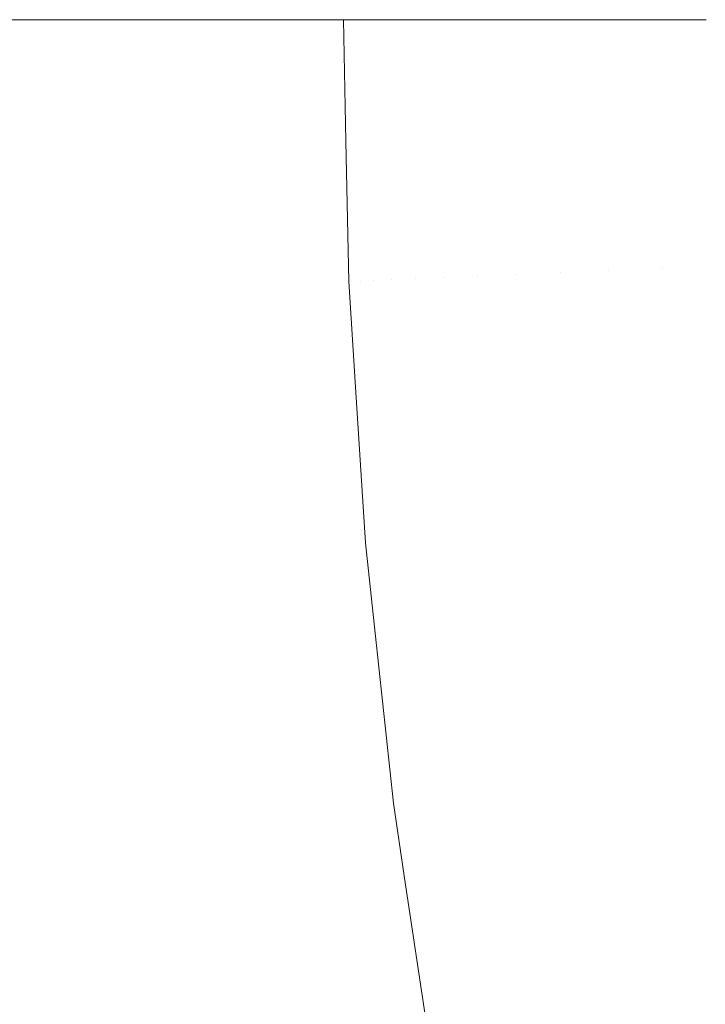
# Model space of a CAD drawing. Header units: centimetres. Extents: x -26.3 to 27.5, y 4.2 to 67.9.
# Tile 125 of 256: x -8.197 to -8.1748, y 4.6683 to 4.7002. Entities that reach past the tile are written whole.
import ezdxf

# ---------------------------------------------------------------- set-up
doc = ezdxf.new("R2010")
doc.units = ezdxf.units.CM
doc.header["$LTSCALE"] = 2.54
doc.layers.add('Lucido design-1', color=7, linetype='Continuous')

# ---------------------------------------------------------------- blocks, each defined once
blk = doc.blocks.new('Gruppo-2-1')
at = {"color": 7, "linetype": 'Continuous', "lineweight": 9}
for points in [[(-25.986537, 5.900212, -1111.014164), (-25.986537, 4.300212, -1111.014164), (27.113463, 4.300212, -1111.014164), (27.113463, 5.900212, -1111.014164)], [(-25.986537, 5.900212, -1147.114164), (-25.986537, 4.300212, -1147.114164), (27.113463, 4.300212, -1147.114164), (27.113463, 5.900212, -1147.114164)]]:
    blk.add_3dface(points, dxfattribs=at)
for points, invisible_edges in [([(-8.198653, 4.700212, -1111.761857), (-8.197008, 4.700212, -1111.758712), (-8.196819, 4.691279, -1111.758712), (-8.198693, 4.6912, -1111.762298)], 14), ([(-8.198653, 4.700212, -1147.861857), (-8.197008, 4.700212, -1147.858712), (-8.196819, 4.691279, -1147.858712), (-8.198693, 4.6912, -1147.862298)], 14), ([(-8.196819, 4.691279, -1111.758712), (-8.197008, 4.700212, -1111.758712), (-8.19677, 4.700212, -1111.758209)], 9), ([(-8.196819, 4.691279, -1147.858712), (-8.197008, 4.700212, -1147.858712), (-8.19677, 4.700212, -1147.858209)], 9), ([(-8.19677, 4.700212, -1111.758209), (-8.195281, 4.700212, -1111.755058), (-8.195093, 4.691353, -1111.755058), (-8.196819, 4.691279, -1111.758712)], 14), ([(-8.19677, 4.700212, -1147.858209), (-8.195281, 4.700212, -1147.855058), (-8.195093, 4.691353, -1147.855058), (-8.196819, 4.691279, -1147.858712)], 14), ([(-8.195093, 4.691353, -1111.755058), (-8.195281, 4.700212, -1111.755058), (-8.195038, 4.700212, -1111.754484)], 9), ([(-8.195093, 4.691353, -1147.855058), (-8.195281, 4.700212, -1147.855058), (-8.195038, 4.700212, -1147.854484)], 9), ([(-8.195038, 4.700212, -1111.754484), (-8.193705, 4.700212, -1111.751341), (-8.193518, 4.69142, -1111.751341), (-8.195093, 4.691353, -1111.755058)], 14), ([(-8.195038, 4.700212, -1147.854484), (-8.193705, 4.700212, -1147.851341), (-8.193518, 4.69142, -1147.851341), (-8.195093, 4.691353, -1147.855058)], 14), ([(-8.193518, 4.69142, -1111.751341), (-8.193705, 4.700212, -1111.751341), (-8.193458, 4.700212, -1111.750687)], 9), ([(-8.193518, 4.69142, -1147.851341), (-8.193705, 4.700212, -1147.851341), (-8.193458, 4.700212, -1147.850687)], 9), ([(-8.193458, 4.700212, -1111.750687), (-8.192281, 4.700212, -1111.747567), (-8.192096, 4.69148, -1111.747567), (-8.193518, 4.69142, -1111.751341)], 14), ([(-8.193458, 4.700212, -1147.850687), (-8.192281, 4.700212, -1147.847567), (-8.192096, 4.69148, -1147.847567), (-8.193518, 4.69142, -1147.851341)], 14), ([(-8.192096, 4.69148, -1111.747567), (-8.192281, 4.700212, -1111.747567), (-8.192035, 4.700212, -1111.746825)], 9), ([(-8.192096, 4.69148, -1147.847567), (-8.192281, 4.700212, -1147.847567), (-8.192035, 4.700212, -1147.846825)], 9), ([(-8.192035, 4.700212, -1111.746825), (-8.191012, 4.700212, -1111.743744), (-8.190828, 4.691534, -1111.743744), (-8.192096, 4.69148, -1111.747567)], 14), ([(-8.192035, 4.700212, -1147.846825), (-8.191012, 4.700212, -1147.843744), (-8.190828, 4.691534, -1147.843744), (-8.192096, 4.69148, -1147.847567)], 14), ([(-8.190828, 4.691534, -1111.743744), (-8.191012, 4.700212, -1111.743744), (-8.190771, 4.700212, -1111.742905)], 9), ([(-8.190828, 4.691534, -1147.843744), (-8.191012, 4.700212, -1147.843744), (-8.190771, 4.700212, -1147.842905)], 9), ([(-8.190771, 4.700212, -1111.742905), (-8.1899, 4.700212, -1111.739877), (-8.189717, 4.691581, -1111.739877), (-8.190828, 4.691534, -1111.743744)], 14), ([(-8.190771, 4.700212, -1147.842905), (-8.1899, 4.700212, -1147.839877), (-8.189717, 4.691581, -1147.839877), (-8.190828, 4.691534, -1147.843744)], 14), ([(-8.189717, 4.691581, -1111.739877), (-8.1899, 4.700212, -1111.739877), (-8.189669, 4.700212, -1111.738932)], 9), ([(-8.189717, 4.691581, -1147.839877), (-8.1899, 4.700212, -1147.839877), (-8.189669, 4.700212, -1147.838932)], 9), ([(-8.189669, 4.700212, -1111.738932), (-8.188945, 4.700212, -1111.735974), (-8.188762, 4.691622, -1111.735974), (-8.189717, 4.691581, -1111.739877)], 14), ([(-8.189669, 4.700212, -1147.838932), (-8.188945, 4.700212, -1147.835974), (-8.188762, 4.691622, -1147.835974), (-8.189717, 4.691581, -1147.839877)], 14), ([(-8.188762, 4.691622, -1111.735974), (-8.188945, 4.700212, -1111.735974), (-8.18873, 4.700212, -1111.734914)], 9), ([(-8.188762, 4.691622, -1147.835974), (-8.188945, 4.700212, -1147.835974), (-8.18873, 4.700212, -1147.834914)], 9), ([(-8.18873, 4.700212, -1111.734914), (-8.188148, 4.700212, -1111.73204), (-8.187967, 4.691655, -1111.73204), (-8.188762, 4.691622, -1111.735974)], 14), ([(-8.18873, 4.700212, -1147.834914), (-8.188148, 4.700212, -1147.83204), (-8.187967, 4.691655, -1147.83204), (-8.188762, 4.691622, -1147.835974)], 14), ([(-8.187967, 4.691655, -1111.73204), (-8.188148, 4.700212, -1111.73204), (-8.187958, 4.700212, -1111.730857)], 9), ([(-8.187967, 4.691655, -1147.83204), (-8.188148, 4.700212, -1147.83204), (-8.187958, 4.700212, -1147.830857)], 9), ([(-8.187958, 4.700212, -1111.730857), (-8.187511, 4.700212, -1111.728083), (-8.18733, 4.691682, -1111.728083), (-8.187967, 4.691655, -1111.73204)], 14), ([(-8.187958, 4.700212, -1147.830857), (-8.187511, 4.700212, -1147.828083), (-8.18733, 4.691682, -1147.828083), (-8.187967, 4.691655, -1147.83204)], 14), ([(-8.18733, 4.691682, -1111.728083), (-8.187511, 4.700212, -1111.728083), (-8.187353, 4.700212, -1111.726769)], 9), ([(-8.18733, 4.691682, -1147.828083), (-8.187511, 4.700212, -1147.828083), (-8.187353, 4.700212, -1147.826769)], 9), ([(-8.187353, 4.700212, -1111.726769), (-8.187033, 4.700212, -1111.724109), (-8.186852, 4.691703, -1111.724109), (-8.18733, 4.691682, -1111.728083)], 14), ([(-8.187353, 4.700212, -1147.826769), (-8.187033, 4.700212, -1147.824109), (-8.186852, 4.691703, -1147.824109), (-8.18733, 4.691682, -1147.828083)], 14), ([(-8.186852, 4.691703, -1111.724109), (-8.187033, 4.700212, -1111.724109), (-8.186917, 4.700212, -1111.722655)], 9), ([(-8.186852, 4.691703, -1147.824109), (-8.187033, 4.700212, -1147.824109), (-8.186917, 4.700212, -1147.822655)], 9), ([(-8.186917, 4.700212, -1111.722655), (-8.186715, 4.700212, -1111.720125), (-8.186535, 4.691716, -1111.720125), (-8.186852, 4.691703, -1111.724109)], 14), ([(-8.186917, 4.700212, -1147.822655), (-8.186715, 4.700212, -1147.820125), (-8.186535, 4.691716, -1147.820125), (-8.186852, 4.691703, -1147.824109)], 14), ([(-8.186535, 4.691716, -1111.720125), (-8.186715, 4.700212, -1111.720125), (-8.186652, 4.700212, -1111.718523)], 9), ([(-8.186535, 4.691716, -1147.820125), (-8.186715, 4.700212, -1147.820125), (-8.186652, 4.700212, -1147.818523)], 9), ([(-8.186652, 4.700212, -1111.718523), (-8.186557, 4.700212, -1111.716136), (-8.186377, 4.691723, -1111.716136), (-8.186535, 4.691716, -1111.720125)], 14), ([(-8.186652, 4.700212, -1147.818523), (-8.186557, 4.700212, -1147.816136), (-8.186377, 4.691723, -1147.816136), (-8.186535, 4.691716, -1147.820125)], 14), ([(-8.186557, 4.700212, -1111.716136), (-8.186537, 4.700212, -1111.714164), (-8.186454, 4.696269, -1111.714164)], 8), ([(-8.186454, 4.696269, -1111.714164), (-8.186357, 4.691724, -1111.714164), (-8.186377, 4.691723, -1111.716136), (-8.186557, 4.700212, -1111.716136)], 14), ([(-8.186557, 4.700212, -1147.816136), (-8.186537, 4.700212, -1147.814164), (-8.186454, 4.696269, -1147.814164)], 8), ([(-8.186454, 4.696269, -1147.814164), (-8.186357, 4.691724, -1147.814164), (-8.186377, 4.691723, -1147.816136), (-8.186557, 4.700212, -1147.816136)], 14), ([(-8.186537, 4.700212, -1111.714164), (-8.186537, 4.700212, -1111.514164), (-8.186454, 4.696269, -1111.514164), (-8.186454, 4.696269, -1111.714164)], 4), ([(-8.186454, 4.696269, -1111.514164), (-8.186537, 4.700212, -1111.514164), (-8.186536, 4.700212, -1111.513619)], 8), ([(-8.186537, 4.700212, -1147.814164), (-8.186537, 4.700212, -1147.614164), (-8.186454, 4.696269, -1147.614164), (-8.186454, 4.696269, -1147.814164)], 4), ([(-8.186454, 4.696269, -1147.614164), (-8.186537, 4.700212, -1147.614164), (-8.186536, 4.700212, -1147.613619)], 8), ([(-8.186536, 4.700212, -1111.513619), (-8.186356, 4.691724, -1111.513619), (-8.186357, 4.691724, -1111.514164), (-8.186454, 4.696269, -1111.514164)], 11), ([(-8.186257, 4.691728, -1111.509689), (-8.186356, 4.691724, -1111.513619), (-8.186536, 4.700212, -1111.513619), (-8.186472, 4.700212, -1111.511089)], 11), ([(-8.186536, 4.700212, -1147.613619), (-8.186356, 4.691724, -1147.613619), (-8.186357, 4.691724, -1147.614164), (-8.186454, 4.696269, -1147.614164)], 11), ([(-8.186257, 4.691728, -1147.609689), (-8.186356, 4.691724, -1147.613619), (-8.186536, 4.700212, -1147.613619), (-8.186472, 4.700212, -1147.611089)], 11), ([(-8.186472, 4.700212, -1111.511089), (-8.186437, 4.700212, -1111.509689), (-8.186257, 4.691728, -1111.509689)], 10), ([(-8.186472, 4.700212, -1147.611089), (-8.186437, 4.700212, -1147.609689), (-8.186257, 4.691728, -1147.609689)], 10), ([(-8.185991, 4.691739, -1111.505614), (-8.186257, 4.691728, -1111.509689), (-8.186437, 4.700212, -1111.509689), (-8.186258, 4.700212, -1111.506945)], 11), ([(-8.185991, 4.691739, -1147.605614), (-8.186257, 4.691728, -1147.609689), (-8.186437, 4.700212, -1147.609689), (-8.186258, 4.700212, -1147.606945)], 11), ([(-8.186258, 4.700212, -1111.506945), (-8.186171, 4.700212, -1111.505614), (-8.185991, 4.691739, -1111.505614)], 10), ([(-8.186258, 4.700212, -1147.606945), (-8.186171, 4.700212, -1147.605614), (-8.185991, 4.691739, -1147.605614)], 10), ([(-8.185559, 4.691758, -1111.50155), (-8.185991, 4.691739, -1111.505614), (-8.186171, 4.700212, -1111.505614), (-8.185873, 4.700212, -1111.502809)], 11), ([(-8.185559, 4.691758, -1147.60155), (-8.185991, 4.691739, -1147.605614), (-8.186171, 4.700212, -1147.605614), (-8.185873, 4.700212, -1147.602809)], 11), ([(-8.185873, 4.700212, -1111.502809), (-8.185739, 4.700212, -1111.50155), (-8.185559, 4.691758, -1111.50155)], 10), ([(-8.185873, 4.700212, -1147.602809), (-8.185739, 4.700212, -1147.60155), (-8.185559, 4.691758, -1147.60155)], 10), ([(-8.184961, 4.691783, -1111.497503), (-8.185559, 4.691758, -1111.50155), (-8.185739, 4.700212, -1111.50155), (-8.185315, 4.700212, -1111.498689)], 11), ([(-8.184961, 4.691783, -1147.597503), (-8.185559, 4.691758, -1147.60155), (-8.185739, 4.700212, -1147.60155), (-8.185315, 4.700212, -1147.598689)], 11), ([(-8.185315, 4.700212, -1111.498689), (-8.18514, 4.700212, -1111.497503), (-8.184961, 4.691783, -1111.497503)], 10), ([(-8.185315, 4.700212, -1147.598689), (-8.18514, 4.700212, -1147.597503), (-8.184961, 4.691783, -1147.597503)], 10), ([(-8.184197, 4.691816, -1111.493481), (-8.184961, 4.691783, -1111.497503), (-8.18514, 4.700212, -1111.497503), (-8.184586, 4.700212, -1111.494592)], 11), ([(-8.184197, 4.691816, -1147.593481), (-8.184961, 4.691783, -1147.597503), (-8.18514, 4.700212, -1147.597503), (-8.184586, 4.700212, -1147.594592)], 11), ([(-8.184586, 4.700212, -1111.494592), (-8.184375, 4.700212, -1111.493481), (-8.184197, 4.691816, -1111.493481)], 10), ([(-8.184586, 4.700212, -1147.594592), (-8.184375, 4.700212, -1147.593481), (-8.184197, 4.691816, -1147.593481)], 10), ([(-8.183268, 4.691855, -1111.489489), (-8.184197, 4.691816, -1111.493481), (-8.184375, 4.700212, -1111.493481), (-8.183687, 4.700212, -1111.490526)], 11), ([(-8.183268, 4.691855, -1147.589489), (-8.184197, 4.691816, -1147.593481), (-8.184375, 4.700212, -1147.593481), (-8.183687, 4.700212, -1147.590526)], 11), ([(-8.183687, 4.700212, -1111.490526), (-8.183445, 4.700212, -1111.489489), (-8.183268, 4.691855, -1111.489489)], 10), ([(-8.183687, 4.700212, -1147.590526), (-8.183445, 4.700212, -1147.589489), (-8.183268, 4.691855, -1147.589489)], 10), ([(-8.182175, 4.691901, -1111.485536), (-8.183268, 4.691855, -1111.489489), (-8.183445, 4.700212, -1111.489489), (-8.182618, 4.700212, -1111.486496)], 11), ([(-8.182175, 4.691901, -1147.585536), (-8.183268, 4.691855, -1147.589489), (-8.183445, 4.700212, -1147.589489), (-8.182618, 4.700212, -1147.586496)], 11), ([(-8.182618, 4.700212, -1111.486496), (-8.182352, 4.700212, -1111.485536), (-8.182175, 4.691901, -1111.485536)], 10), ([(-8.182618, 4.700212, -1147.586496), (-8.182352, 4.700212, -1147.585536), (-8.182175, 4.691901, -1147.585536)], 10), ([(-8.180921, 4.691955, -1111.481627), (-8.182175, 4.691901, -1111.485536), (-8.182352, 4.700212, -1111.485536), (-8.18138, 4.700212, -1111.482512)], 11), ([(-8.180921, 4.691955, -1147.581627), (-8.182175, 4.691901, -1147.585536), (-8.182352, 4.700212, -1147.585536), (-8.18138, 4.700212, -1147.582512)], 11), ([(-8.18138, 4.700212, -1111.482512), (-8.181096, 4.700212, -1111.481627), (-8.180921, 4.691955, -1111.481627)], 10), ([(-8.18138, 4.700212, -1147.582512), (-8.181096, 4.700212, -1147.581627), (-8.180921, 4.691955, -1147.581627)], 10), ([(-8.179505, 4.692015, -1111.47777), (-8.180921, 4.691955, -1111.481627), (-8.181096, 4.700212, -1111.481627), (-8.179977, 4.700212, -1111.478579)], 11), ([(-8.179505, 4.692015, -1147.57777), (-8.180921, 4.691955, -1147.581627), (-8.181096, 4.700212, -1147.581627), (-8.179977, 4.700212, -1147.578579)], 11), ([(-8.179977, 4.700212, -1111.478579), (-8.17968, 4.700212, -1111.47777), (-8.179505, 4.692015, -1111.47777)], 10), ([(-8.179977, 4.700212, -1147.578579), (-8.17968, 4.700212, -1147.57777), (-8.179505, 4.692015, -1147.57777)], 10), ([(-8.177932, 4.692082, -1111.473971), (-8.179505, 4.692015, -1111.47777), (-8.17968, 4.700212, -1111.47777), (-8.178408, 4.700212, -1111.474704)], 11), ([(-8.177932, 4.692082, -1147.573971), (-8.179505, 4.692015, -1147.57777), (-8.17968, 4.700212, -1147.57777), (-8.178408, 4.700212, -1147.574704)], 11), ([(-8.178408, 4.700212, -1111.474704), (-8.178104, 4.700212, -1111.473971), (-8.177932, 4.692082, -1111.473971)], 10), ([(-8.178408, 4.700212, -1147.574704), (-8.178104, 4.700212, -1147.573971), (-8.177932, 4.692082, -1147.573971)], 10), ([(-8.176201, 4.692155, -1111.470236), (-8.177932, 4.692082, -1111.473971), (-8.178104, 4.700212, -1111.473971), (-8.176678, 4.700212, -1111.470895)], 11), ([(-8.176201, 4.692155, -1147.570236), (-8.177932, 4.692082, -1147.573971), (-8.178104, 4.700212, -1147.573971), (-8.176678, 4.700212, -1147.570895)], 11), ([(-8.176678, 4.700212, -1111.470895), (-8.176373, 4.700212, -1111.470236), (-8.176201, 4.692155, -1111.470236)], 10), ([(-8.176678, 4.700212, -1147.570895), (-8.176373, 4.700212, -1147.570236), (-8.176201, 4.692155, -1147.570236)], 10), ([(-8.174318, 4.692235, -1111.466573), (-8.176201, 4.692155, -1111.470236), (-8.176373, 4.700212, -1111.470236), (-8.174788, 4.700212, -1111.467158)], 11), ([(-8.174318, 4.692235, -1147.566573), (-8.176201, 4.692155, -1147.570236), (-8.176373, 4.700212, -1147.570236), (-8.174788, 4.700212, -1147.567158)], 11), ([(-8.186357, 4.691724, -1111.714164), (-8.186454, 4.696269, -1111.714164), (-8.186454, 4.696269, -1111.514164), (-8.186357, 4.691724, -1111.514164)], 10), ([(-8.186357, 4.691724, -1147.814164), (-8.186454, 4.696269, -1147.814164), (-8.186454, 4.696269, -1147.614164), (-8.186357, 4.691724, -1147.614164)], 10), ([(-8.178984, 4.683832, -1111.47777), (-8.179505, 4.692015, -1111.47777), (-8.177932, 4.692082, -1111.473971), (-8.177414, 4.683966, -1111.473971)], 15), ([(-8.178984, 4.683832, -1147.57777), (-8.179505, 4.692015, -1147.57777), (-8.177932, 4.692082, -1147.573971), (-8.177414, 4.683966, -1147.573971)], 15), ([(-8.177414, 4.683966, -1111.473971), (-8.177932, 4.692082, -1111.473971), (-8.176201, 4.692155, -1111.470236), (-8.175689, 4.684113, -1111.470236)], 15), ([(-8.177414, 4.683966, -1147.573971), (-8.177932, 4.692082, -1147.573971), (-8.176201, 4.692155, -1147.570236), (-8.175689, 4.684113, -1147.570236)], 15), ([(-8.175689, 4.684113, -1111.470236), (-8.176201, 4.692155, -1111.470236), (-8.174318, 4.692235, -1111.466573), (-8.17381, 4.684273, -1111.466573)], 15), ([(-8.175689, 4.684113, -1147.570236), (-8.176201, 4.692155, -1147.570236), (-8.174318, 4.692235, -1147.566573), (-8.17381, 4.684273, -1147.566573)], 15), ([(-8.185994, 4.683236, -1111.720125), (-8.186535, 4.691716, -1111.720125), (-8.186377, 4.691723, -1111.716136), (-8.185836, 4.683249, -1111.716136)], 15), ([(-8.185994, 4.683236, -1147.820125), (-8.186535, 4.691716, -1147.820125), (-8.186377, 4.691723, -1147.816136), (-8.185836, 4.683249, -1147.816136)], 15), ([(-8.186377, 4.691723, -1111.716136), (-8.186357, 4.691724, -1111.714164), (-8.186138, 4.688294, -1111.714164)], 9), ([(-8.186377, 4.691723, -1147.816136), (-8.186357, 4.691724, -1147.814164), (-8.186138, 4.688294, -1147.814164)], 9), ([(-8.186138, 4.688294, -1111.714164), (-8.185817, 4.683251, -1111.714164), (-8.185836, 4.683249, -1111.716136), (-8.186377, 4.691723, -1111.716136)], 14), ([(-8.186138, 4.688294, -1147.814164), (-8.185817, 4.683251, -1147.814164), (-8.185836, 4.683249, -1147.816136), (-8.186377, 4.691723, -1147.816136)], 14), ([(-8.186357, 4.691724, -1111.514164), (-8.186138, 4.688294, -1111.514164), (-8.186138, 4.688294, -1111.714164), (-8.186357, 4.691724, -1111.714164)], 10), ([(-8.186138, 4.688294, -1111.514164), (-8.186357, 4.691724, -1111.514164), (-8.186356, 4.691724, -1111.513619)], 10), ([(-8.186357, 4.691724, -1147.614164), (-8.186138, 4.688294, -1147.614164), (-8.186138, 4.688294, -1147.814164), (-8.186357, 4.691724, -1147.814164)], 10), ([(-8.186138, 4.688294, -1147.614164), (-8.186357, 4.691724, -1147.614164), (-8.186356, 4.691724, -1147.613619)], 10), ([(-8.185815, 4.683251, -1111.513619), (-8.186356, 4.691724, -1111.513619), (-8.186257, 4.691728, -1111.509689), (-8.185717, 4.683259, -1111.509689)], 15), ([(-8.185815, 4.683251, -1147.613619), (-8.186356, 4.691724, -1147.613619), (-8.186257, 4.691728, -1147.609689), (-8.185717, 4.683259, -1147.609689)], 15), ([(-8.186356, 4.691724, -1111.513619), (-8.185815, 4.683251, -1111.513619), (-8.185817, 4.683251, -1111.514164), (-8.186138, 4.688294, -1111.514164)], 11), ([(-8.186356, 4.691724, -1147.613619), (-8.185815, 4.683251, -1147.613619), (-8.185817, 4.683251, -1147.614164), (-8.186138, 4.688294, -1147.614164)], 11), ([(-8.185717, 4.683259, -1111.509689), (-8.186257, 4.691728, -1111.509689), (-8.185991, 4.691739, -1111.505614), (-8.185452, 4.683282, -1111.505614)], 15), ([(-8.185717, 4.683259, -1147.609689), (-8.186257, 4.691728, -1147.609689), (-8.185991, 4.691739, -1147.605614), (-8.185452, 4.683282, -1147.605614)], 15), ([(-8.185452, 4.683282, -1111.505614), (-8.185991, 4.691739, -1111.505614), (-8.185559, 4.691758, -1111.50155), (-8.185021, 4.683319, -1111.50155)], 15), ([(-8.185452, 4.683282, -1147.605614), (-8.185991, 4.691739, -1147.605614), (-8.185559, 4.691758, -1147.60155), (-8.185021, 4.683319, -1147.60155)], 15), ([(-8.185021, 4.683319, -1111.50155), (-8.185559, 4.691758, -1111.50155), (-8.184961, 4.691783, -1111.497503), (-8.184424, 4.683369, -1111.497503)], 15), ([(-8.185021, 4.683319, -1147.60155), (-8.185559, 4.691758, -1147.60155), (-8.184961, 4.691783, -1147.597503), (-8.184424, 4.683369, -1147.597503)], 15), ([(-8.184424, 4.683369, -1111.497503), (-8.184961, 4.691783, -1111.497503), (-8.184197, 4.691816, -1111.493481), (-8.183662, 4.683434, -1111.493481)], 15), ([(-8.184424, 4.683369, -1147.597503), (-8.184961, 4.691783, -1147.597503), (-8.184197, 4.691816, -1147.593481), (-8.183662, 4.683434, -1147.593481)], 15), ([(-8.183662, 4.683434, -1111.493481), (-8.184197, 4.691816, -1111.493481), (-8.183268, 4.691855, -1111.489489), (-8.182736, 4.683513, -1111.489489)], 15), ([(-8.183662, 4.683434, -1147.593481), (-8.184197, 4.691816, -1147.593481), (-8.183268, 4.691855, -1147.589489), (-8.182736, 4.683513, -1147.589489)], 15), ([(-8.182736, 4.683513, -1111.489489), (-8.183268, 4.691855, -1111.489489), (-8.182175, 4.691901, -1111.485536), (-8.181646, 4.683606, -1111.485536)], 15), ([(-8.182736, 4.683513, -1147.589489), (-8.183268, 4.691855, -1147.589489), (-8.182175, 4.691901, -1147.585536), (-8.181646, 4.683606, -1147.585536)], 15), ([(-8.181646, 4.683606, -1111.485536), (-8.182175, 4.691901, -1111.485536), (-8.180921, 4.691955, -1111.481627), (-8.180395, 4.683712, -1111.481627)], 15), ([(-8.181646, 4.683606, -1147.585536), (-8.182175, 4.691901, -1147.585536), (-8.180921, 4.691955, -1147.581627), (-8.180395, 4.683712, -1147.581627)], 15), ([(-8.180395, 4.683712, -1111.481627), (-8.180921, 4.691955, -1111.481627), (-8.179505, 4.692015, -1111.47777), (-8.178984, 4.683832, -1111.47777)], 15), ([(-8.180395, 4.683712, -1147.581627), (-8.180921, 4.691955, -1147.581627), (-8.179505, 4.692015, -1147.57777), (-8.178984, 4.683832, -1147.57777)], 15), ([(-8.194529, 4.682509, -1111.755058), (-8.195093, 4.691353, -1111.755058), (-8.193518, 4.69142, -1111.751341), (-8.192958, 4.682643, -1111.751341)], 15), ([(-8.194529, 4.682509, -1147.855058), (-8.195093, 4.691353, -1147.855058), (-8.193518, 4.69142, -1147.851341), (-8.192958, 4.682643, -1147.851341)], 15), ([(-8.192958, 4.682643, -1111.751341), (-8.193518, 4.69142, -1111.751341), (-8.192096, 4.69148, -1111.747567), (-8.19154, 4.682764, -1111.747567)], 15), ([(-8.192958, 4.682643, -1147.851341), (-8.193518, 4.69142, -1147.851341), (-8.192096, 4.69148, -1147.847567), (-8.19154, 4.682764, -1147.847567)], 15), ([(-8.19154, 4.682764, -1111.747567), (-8.192096, 4.69148, -1111.747567), (-8.190828, 4.691534, -1111.743744), (-8.190276, 4.682871, -1111.743744)], 15), ([(-8.19154, 4.682764, -1147.847567), (-8.192096, 4.69148, -1147.847567), (-8.190828, 4.691534, -1147.843744), (-8.190276, 4.682871, -1147.843744)], 15), ([(-8.190276, 4.682871, -1111.743744), (-8.190828, 4.691534, -1111.743744), (-8.189717, 4.691581, -1111.739877), (-8.189167, 4.682966, -1111.739877)], 15), ([(-8.190276, 4.682871, -1147.843744), (-8.190828, 4.691534, -1147.843744), (-8.189717, 4.691581, -1147.839877), (-8.189167, 4.682966, -1147.839877)], 15), ([(-8.189167, 4.682966, -1111.739877), (-8.189717, 4.691581, -1111.739877), (-8.188762, 4.691622, -1111.735974), (-8.188216, 4.683047, -1111.735974)], 15), ([(-8.189167, 4.682966, -1147.839877), (-8.189717, 4.691581, -1147.839877), (-8.188762, 4.691622, -1147.835974), (-8.188216, 4.683047, -1147.835974)], 15), ([(-8.188216, 4.683047, -1111.735974), (-8.188762, 4.691622, -1111.735974), (-8.187967, 4.691655, -1111.73204), (-8.187422, 4.683114, -1111.73204)], 15), ([(-8.188216, 4.683047, -1147.835974), (-8.188762, 4.691622, -1147.835974), (-8.187967, 4.691655, -1147.83204), (-8.187422, 4.683114, -1147.83204)], 15), ([(-8.187422, 4.683114, -1111.73204), (-8.187967, 4.691655, -1111.73204), (-8.18733, 4.691682, -1111.728083), (-8.186787, 4.683168, -1111.728083)], 15), ([(-8.187422, 4.683114, -1147.83204), (-8.187967, 4.691655, -1147.83204), (-8.18733, 4.691682, -1147.828083), (-8.186787, 4.683168, -1147.828083)], 15), ([(-8.186787, 4.683168, -1111.728083), (-8.18733, 4.691682, -1111.728083), (-8.186852, 4.691703, -1111.724109), (-8.186311, 4.683209, -1111.724109)], 15), ([(-8.186787, 4.683168, -1147.828083), (-8.18733, 4.691682, -1147.828083), (-8.186852, 4.691703, -1147.824109), (-8.186311, 4.683209, -1147.824109)], 15), ([(-8.186311, 4.683209, -1111.724109), (-8.186852, 4.691703, -1111.724109), (-8.186535, 4.691716, -1111.720125), (-8.185994, 4.683236, -1111.720125)], 15), ([(-8.186311, 4.683209, -1147.824109), (-8.186852, 4.691703, -1147.824109), (-8.186535, 4.691716, -1147.820125), (-8.185994, 4.683236, -1147.820125)], 15), ([(-8.198119, 4.682204, -1111.762298), (-8.198693, 4.6912, -1111.762298), (-8.196819, 4.691279, -1111.758712), (-8.19625, 4.682363, -1111.758712)], 15), ([(-8.198119, 4.682204, -1147.862298), (-8.198693, 4.6912, -1147.862298), (-8.196819, 4.691279, -1147.858712), (-8.19625, 4.682363, -1147.858712)], 15), ([(-8.19625, 4.682363, -1111.758712), (-8.196819, 4.691279, -1111.758712), (-8.195093, 4.691353, -1111.755058), (-8.194529, 4.682509, -1111.755058)], 15), ([(-8.19625, 4.682363, -1147.858712), (-8.196819, 4.691279, -1147.858712), (-8.195093, 4.691353, -1147.855058), (-8.194529, 4.682509, -1147.855058)], 15), ([(-8.185817, 4.683251, -1111.714164), (-8.186138, 4.688294, -1111.714164), (-8.186138, 4.688294, -1111.514164), (-8.185817, 4.683251, -1111.514164)], 10), ([(-8.185817, 4.683251, -1147.814164), (-8.186138, 4.688294, -1147.814164), (-8.186138, 4.688294, -1147.614164), (-8.185817, 4.683251, -1147.614164)], 10), ([(-8.176553, 4.67588, -1111.473971), (-8.177414, 4.683966, -1111.473971), (-8.175689, 4.684113, -1111.470236), (-8.174835, 4.6761, -1111.470236)], 15), ([(-8.176553, 4.67588, -1147.573971), (-8.177414, 4.683966, -1147.573971), (-8.175689, 4.684113, -1147.570236), (-8.174835, 4.6761, -1147.570236)], 15), ([(-8.174835, 4.6761, -1111.470236), (-8.175689, 4.684113, -1111.470236), (-8.17381, 4.684273, -1111.466573), (-8.172965, 4.676339, -1111.466573)], 15), ([(-8.174835, 4.6761, -1147.570236), (-8.175689, 4.684113, -1147.570236), (-8.17381, 4.684273, -1147.566573), (-8.172965, 4.676339, -1147.566573)], 15), ([(-8.17952, 4.6755, -1111.481627), (-8.180395, 4.683712, -1111.481627), (-8.178984, 4.683832, -1111.47777), (-8.178115, 4.67568, -1111.47777)], 15), ([(-8.17952, 4.6755, -1147.581627), (-8.180395, 4.683712, -1147.581627), (-8.178984, 4.683832, -1147.57777), (-8.178115, 4.67568, -1147.57777)], 15), ([(-8.178115, 4.67568, -1111.47777), (-8.178984, 4.683832, -1111.47777), (-8.177414, 4.683966, -1111.473971), (-8.176553, 4.67588, -1111.473971)], 15), ([(-8.178115, 4.67568, -1147.57777), (-8.178984, 4.683832, -1147.57777), (-8.177414, 4.683966, -1147.573971), (-8.176553, 4.67588, -1147.573971)], 15), ([(-8.183531, 4.674986, -1111.497503), (-8.184424, 4.683369, -1111.497503), (-8.183662, 4.683434, -1111.493481), (-8.182773, 4.675083, -1111.493481)], 15), ([(-8.183531, 4.674986, -1147.597503), (-8.184424, 4.683369, -1147.597503), (-8.183662, 4.683434, -1147.593481), (-8.182773, 4.675083, -1147.593481)], 15), ([(-8.182773, 4.675083, -1111.493481), (-8.183662, 4.683434, -1111.493481), (-8.182736, 4.683513, -1111.489489), (-8.181851, 4.675201, -1111.489489)], 15), ([(-8.182773, 4.675083, -1147.593481), (-8.183662, 4.683434, -1147.593481), (-8.182736, 4.683513, -1147.589489), (-8.181851, 4.675201, -1147.589489)], 15), ([(-8.181851, 4.675201, -1111.489489), (-8.182736, 4.683513, -1111.489489), (-8.181646, 4.683606, -1111.485536), (-8.180766, 4.67534, -1111.485536)], 15), ([(-8.181851, 4.675201, -1147.589489), (-8.182736, 4.683513, -1147.589489), (-8.181646, 4.683606, -1147.585536), (-8.180766, 4.67534, -1147.585536)], 15), ([(-8.180766, 4.67534, -1111.485536), (-8.181646, 4.683606, -1111.485536), (-8.180395, 4.683712, -1111.481627), (-8.17952, 4.6755, -1111.481627)], 15), ([(-8.180766, 4.67534, -1147.585536), (-8.181646, 4.683606, -1147.585536), (-8.180395, 4.683712, -1147.581627), (-8.17952, 4.6755, -1147.581627)], 15), ([(-8.187305, 4.674503, -1111.735974), (-8.188216, 4.683047, -1111.735974), (-8.187422, 4.683114, -1111.73204), (-8.186515, 4.674604, -1111.73204)], 15), ([(-8.187305, 4.674503, -1147.835974), (-8.188216, 4.683047, -1147.835974), (-8.187422, 4.683114, -1147.83204), (-8.186515, 4.674604, -1147.83204)], 15), ([(-8.186515, 4.674604, -1111.73204), (-8.187422, 4.683114, -1111.73204), (-8.186787, 4.683168, -1111.728083), (-8.185883, 4.674685, -1111.728083)], 15), ([(-8.186515, 4.674604, -1147.83204), (-8.187422, 4.683114, -1147.83204), (-8.186787, 4.683168, -1147.828083), (-8.185883, 4.674685, -1147.828083)], 15), ([(-8.185883, 4.674685, -1111.728083), (-8.186787, 4.683168, -1111.728083), (-8.186311, 4.683209, -1111.724109), (-8.185409, 4.674745, -1111.724109)], 15), ([(-8.185883, 4.674685, -1147.828083), (-8.186787, 4.683168, -1147.828083), (-8.186311, 4.683209, -1147.824109), (-8.185409, 4.674745, -1147.824109)], 15), ([(-8.185409, 4.674745, -1111.724109), (-8.186311, 4.683209, -1111.724109), (-8.185994, 4.683236, -1111.720125), (-8.185094, 4.674786, -1111.720125)], 15), ([(-8.185409, 4.674745, -1147.824109), (-8.186311, 4.683209, -1147.824109), (-8.185994, 4.683236, -1147.820125), (-8.185094, 4.674786, -1147.820125)], 15), ([(-8.185094, 4.674786, -1111.720125), (-8.185994, 4.683236, -1111.720125), (-8.185836, 4.683249, -1111.716136), (-8.184937, 4.674806, -1111.716136)], 15), ([(-8.185094, 4.674786, -1147.820125), (-8.185994, 4.683236, -1147.820125), (-8.185836, 4.683249, -1147.816136), (-8.184937, 4.674806, -1147.816136)], 15), ([(-8.185836, 4.683249, -1111.716136), (-8.185817, 4.683251, -1111.714164), (-8.185505, 4.680326, -1111.714164)], 9), ([(-8.185836, 4.683249, -1147.816136), (-8.185817, 4.683251, -1147.814164), (-8.185505, 4.680326, -1147.814164)], 9), ([(-8.185505, 4.680326, -1111.714164), (-8.184917, 4.674808, -1111.714164), (-8.184937, 4.674806, -1111.716136), (-8.185836, 4.683249, -1111.716136)], 14), ([(-8.185505, 4.680326, -1147.814164), (-8.184917, 4.674808, -1147.814164), (-8.184937, 4.674806, -1147.816136), (-8.185836, 4.683249, -1147.816136)], 14), ([(-8.185817, 4.683251, -1111.514164), (-8.185505, 4.680326, -1111.514164), (-8.185505, 4.680326, -1111.714164), (-8.185817, 4.683251, -1111.714164)], 10), ([(-8.185505, 4.680326, -1111.514164), (-8.185817, 4.683251, -1111.514164), (-8.185815, 4.683251, -1111.513619)], 10), ([(-8.185817, 4.683251, -1147.614164), (-8.185505, 4.680326, -1147.614164), (-8.185505, 4.680326, -1147.814164), (-8.185817, 4.683251, -1147.814164)], 10), ([(-8.185505, 4.680326, -1147.614164), (-8.185817, 4.683251, -1147.614164), (-8.185815, 4.683251, -1147.613619)], 10), ([(-8.184916, 4.674809, -1111.513619), (-8.185815, 4.683251, -1111.513619), (-8.185717, 4.683259, -1111.509689), (-8.184818, 4.674821, -1111.509689)], 15), ([(-8.184916, 4.674809, -1147.613619), (-8.185815, 4.683251, -1147.613619), (-8.185717, 4.683259, -1147.609689), (-8.184818, 4.674821, -1147.609689)], 15), ([(-8.185815, 4.683251, -1111.513619), (-8.184916, 4.674809, -1111.513619), (-8.184917, 4.674808, -1111.514164), (-8.185505, 4.680326, -1111.514164)], 11), ([(-8.185815, 4.683251, -1147.613619), (-8.184916, 4.674809, -1147.613619), (-8.184917, 4.674808, -1147.614164), (-8.185505, 4.680326, -1147.614164)], 11), ([(-8.184818, 4.674821, -1111.509689), (-8.185717, 4.683259, -1111.509689), (-8.185452, 4.683282, -1111.505614), (-8.184554, 4.674855, -1111.505614)], 15), ([(-8.184818, 4.674821, -1147.609689), (-8.185717, 4.683259, -1147.609689), (-8.185452, 4.683282, -1147.605614), (-8.184554, 4.674855, -1147.605614)], 15), ([(-8.184554, 4.674855, -1111.505614), (-8.185452, 4.683282, -1111.505614), (-8.185021, 4.683319, -1111.50155), (-8.184125, 4.67491, -1111.50155)], 15), ([(-8.184554, 4.674855, -1147.605614), (-8.185452, 4.683282, -1147.605614), (-8.185021, 4.683319, -1147.60155), (-8.184125, 4.67491, -1147.60155)], 15), ([(-8.184125, 4.67491, -1111.50155), (-8.185021, 4.683319, -1111.50155), (-8.184424, 4.683369, -1111.497503), (-8.183531, 4.674986, -1111.497503)], 15), ([(-8.184125, 4.67491, -1147.60155), (-8.185021, 4.683319, -1147.60155), (-8.184424, 4.683369, -1147.597503), (-8.183531, 4.674986, -1147.597503)], 15), ([(-8.190615, 4.674079, -1111.747567), (-8.19154, 4.682764, -1111.747567), (-8.190276, 4.682871, -1111.743744), (-8.189356, 4.67424, -1111.743744)], 15), ([(-8.190615, 4.674079, -1147.847567), (-8.19154, 4.682764, -1147.847567), (-8.190276, 4.682871, -1147.843744), (-8.189356, 4.67424, -1147.843744)], 15), ([(-8.189356, 4.67424, -1111.743744), (-8.190276, 4.682871, -1111.743744), (-8.189167, 4.682966, -1111.739877), (-8.188253, 4.674381, -1111.739877)], 15), ([(-8.189356, 4.67424, -1147.843744), (-8.190276, 4.682871, -1147.843744), (-8.189167, 4.682966, -1147.839877), (-8.188253, 4.674381, -1147.839877)], 15), ([(-8.188253, 4.674381, -1111.739877), (-8.189167, 4.682966, -1111.739877), (-8.188216, 4.683047, -1111.735974), (-8.187305, 4.674503, -1111.735974)], 15), ([(-8.188253, 4.674381, -1147.839877), (-8.189167, 4.682966, -1147.839877), (-8.188216, 4.683047, -1147.835974), (-8.187305, 4.674503, -1147.835974)], 15), ([(-8.195304, 4.673478, -1111.758712), (-8.19625, 4.682363, -1111.758712), (-8.194529, 4.682509, -1111.755058), (-8.19359, 4.673698, -1111.755058)], 15), ([(-8.195304, 4.673478, -1147.858712), (-8.19625, 4.682363, -1147.858712), (-8.194529, 4.682509, -1147.855058), (-8.19359, 4.673698, -1147.855058)], 15), ([(-8.19359, 4.673698, -1111.755058), (-8.194529, 4.682509, -1111.755058), (-8.192958, 4.682643, -1111.751341), (-8.192027, 4.673898, -1111.751341)], 15), ([(-8.19359, 4.673698, -1147.855058), (-8.194529, 4.682509, -1147.855058), (-8.192958, 4.682643, -1147.851341), (-8.192027, 4.673898, -1147.851341)], 15), ([(-8.192027, 4.673898, -1111.751341), (-8.192958, 4.682643, -1111.751341), (-8.19154, 4.682764, -1111.747567), (-8.190615, 4.674079, -1111.747567)], 15), ([(-8.192027, 4.673898, -1147.851341), (-8.192958, 4.682643, -1147.851341), (-8.19154, 4.682764, -1147.847567), (-8.190615, 4.674079, -1147.847567)], 15), ([(-8.197164, 4.67324, -1111.762298), (-8.198119, 4.682204, -1111.762298), (-8.19625, 4.682363, -1111.758712), (-8.195304, 4.673478, -1111.758712)], 15), ([(-8.197164, 4.67324, -1147.862298), (-8.198119, 4.682204, -1147.862298), (-8.19625, 4.682363, -1147.858712), (-8.195304, 4.673478, -1147.858712)], 15), ([(-8.184917, 4.674808, -1111.714164), (-8.185505, 4.680326, -1111.714164), (-8.185505, 4.680326, -1111.514164), (-8.184917, 4.674808, -1111.514164)], 10), ([(-8.184917, 4.674808, -1147.814164), (-8.185505, 4.680326, -1147.814164), (-8.185505, 4.680326, -1147.614164), (-8.184917, 4.674808, -1147.614164)], 10), ([(-8.175349, 4.667837, -1111.473971), (-8.176553, 4.67588, -1111.473971), (-8.174835, 4.6761, -1111.470236), (-8.173642, 4.66813, -1111.470236)], 15), ([(-8.175349, 4.667837, -1147.573971), (-8.176553, 4.67588, -1147.573971), (-8.174835, 4.6761, -1147.570236), (-8.173642, 4.66813, -1147.570236)], 15), ([(-8.173642, 4.66813, -1111.470236), (-8.174835, 4.6761, -1111.470236), (-8.172965, 4.676339, -1111.466573), (-8.171783, 4.668448, -1111.466573)], 15), ([(-8.173642, 4.66813, -1147.570236), (-8.174835, 4.6761, -1147.570236), (-8.172965, 4.676339, -1147.566573), (-8.171783, 4.668448, -1147.566573)], 15), ([(-8.176901, 4.667571, -1111.47777), (-8.178115, 4.67568, -1111.47777), (-8.176553, 4.67588, -1111.473971), (-8.175349, 4.667837, -1111.473971)], 15), ([(-8.176901, 4.667571, -1147.57777), (-8.178115, 4.67568, -1147.57777), (-8.176553, 4.67588, -1147.573971), (-8.175349, 4.667837, -1147.573971)], 15), ([(-8.179535, 4.667119, -1111.485536), (-8.180766, 4.67534, -1111.485536), (-8.17952, 4.6755, -1111.481627), (-8.178298, 4.667331, -1111.481627)], 15), ([(-8.179535, 4.667119, -1147.585536), (-8.180766, 4.67534, -1147.585536), (-8.17952, 4.6755, -1147.581627), (-8.178298, 4.667331, -1147.581627)], 15), ([(-8.178298, 4.667331, -1111.481627), (-8.17952, 4.6755, -1111.481627), (-8.178115, 4.67568, -1111.47777), (-8.176901, 4.667571, -1111.47777)], 15), ([(-8.178298, 4.667331, -1147.581627), (-8.17952, 4.6755, -1147.581627), (-8.178115, 4.67568, -1147.57777), (-8.176901, 4.667571, -1147.57777)], 15), ([(-8.181529, 4.666777, -1111.493481), (-8.182773, 4.675083, -1111.493481), (-8.181851, 4.675201, -1111.489489), (-8.180613, 4.666934, -1111.489489)], 15), ([(-8.181529, 4.666777, -1147.593481), (-8.182773, 4.675083, -1147.593481), (-8.181851, 4.675201, -1147.589489), (-8.180613, 4.666934, -1147.589489)], 15), ([(-8.180613, 4.666934, -1111.489489), (-8.181851, 4.675201, -1111.489489), (-8.180766, 4.67534, -1111.485536), (-8.179535, 4.667119, -1111.485536)], 15), ([(-8.180613, 4.666934, -1147.589489), (-8.181851, 4.675201, -1147.589489), (-8.180766, 4.67534, -1147.585536), (-8.179535, 4.667119, -1147.585536)], 15), ([(-8.183836, 4.666382, -1111.720125), (-8.185094, 4.674786, -1111.720125), (-8.184937, 4.674806, -1111.716136), (-8.18368, 4.666409, -1111.716136)], 15), ([(-8.183836, 4.666382, -1147.820125), (-8.185094, 4.674786, -1147.820125), (-8.184937, 4.674806, -1147.816136), (-8.18368, 4.666409, -1147.816136)], 15), ([(-8.184937, 4.674806, -1111.716136), (-8.184917, 4.674808, -1111.714164), (-8.184554, 4.672379, -1111.714164)], 9), ([(-8.184937, 4.674806, -1147.816136), (-8.184917, 4.674808, -1147.814164), (-8.184554, 4.672379, -1147.814164)], 9), ([(-8.184554, 4.672379, -1111.714164), (-8.183661, 4.666412, -1111.714164), (-8.18368, 4.666409, -1111.716136), (-8.184937, 4.674806, -1111.716136)], 14), ([(-8.184554, 4.672379, -1147.814164), (-8.183661, 4.666412, -1147.814164), (-8.18368, 4.666409, -1147.816136), (-8.184937, 4.674806, -1147.816136)], 14), ([(-8.184554, 4.672379, -1111.514164), (-8.184917, 4.674808, -1111.514164), (-8.184916, 4.674809, -1111.513619)], 10), ([(-8.184554, 4.672379, -1147.614164), (-8.184917, 4.674808, -1147.614164), (-8.184916, 4.674809, -1147.613619)], 10), ([(-8.184917, 4.674808, -1111.514164), (-8.184554, 4.672379, -1111.514164), (-8.184554, 4.672379, -1111.714164), (-8.184917, 4.674808, -1111.714164)], 10), ([(-8.184917, 4.674808, -1147.614164), (-8.184554, 4.672379, -1147.614164), (-8.184554, 4.672379, -1147.814164), (-8.184917, 4.674808, -1147.814164)], 10), ([(-8.183659, 4.666412, -1111.513619), (-8.184916, 4.674809, -1111.513619), (-8.184818, 4.674821, -1111.509689), (-8.183562, 4.666429, -1111.509689)], 15), ([(-8.183659, 4.666412, -1147.613619), (-8.184916, 4.674809, -1147.613619), (-8.184818, 4.674821, -1147.609689), (-8.183562, 4.666429, -1147.609689)], 15), ([(-8.184916, 4.674809, -1111.513619), (-8.183659, 4.666412, -1111.513619), (-8.183661, 4.666412, -1111.514164), (-8.184554, 4.672379, -1111.514164)], 11), ([(-8.184916, 4.674809, -1147.613619), (-8.183659, 4.666412, -1147.613619), (-8.183661, 4.666412, -1147.614164), (-8.184554, 4.672379, -1147.614164)], 11), ([(-8.183562, 4.666429, -1111.509689), (-8.184818, 4.674821, -1111.509689), (-8.184554, 4.674855, -1111.505614), (-8.1833, 4.666474, -1111.505614)], 15), ([(-8.183562, 4.666429, -1147.609689), (-8.184818, 4.674821, -1147.609689), (-8.184554, 4.674855, -1147.605614), (-8.1833, 4.666474, -1147.605614)], 15), ([(-8.1833, 4.666474, -1111.505614), (-8.184554, 4.674855, -1111.505614), (-8.184125, 4.67491, -1111.50155), (-8.182873, 4.666547, -1111.50155)], 15), ([(-8.1833, 4.666474, -1147.605614), (-8.184554, 4.674855, -1147.605614), (-8.184125, 4.67491, -1147.60155), (-8.182873, 4.666547, -1147.60155)], 15), ([(-8.182873, 4.666547, -1111.50155), (-8.184125, 4.67491, -1111.50155), (-8.183531, 4.674986, -1111.497503), (-8.182283, 4.666648, -1111.497503)], 15), ([(-8.182873, 4.666547, -1147.60155), (-8.184125, 4.67491, -1147.60155), (-8.183531, 4.674986, -1147.597503), (-8.182283, 4.666648, -1147.597503)], 15), ([(-8.182283, 4.666648, -1111.497503), (-8.183531, 4.674986, -1111.497503), (-8.182773, 4.675083, -1111.493481), (-8.181529, 4.666777, -1111.493481)], 15), ([(-8.182283, 4.666648, -1147.597503), (-8.183531, 4.674986, -1147.597503), (-8.182773, 4.675083, -1147.593481), (-8.181529, 4.666777, -1147.593481)], 15), ([(-8.186975, 4.665844, -1111.739877), (-8.188253, 4.674381, -1111.739877), (-8.187305, 4.674503, -1111.735974), (-8.186033, 4.666005, -1111.735974)], 15), ([(-8.186975, 4.665844, -1147.839877), (-8.188253, 4.674381, -1147.839877), (-8.187305, 4.674503, -1147.835974), (-8.186033, 4.666005, -1147.835974)], 15), ([(-8.186033, 4.666005, -1111.735974), (-8.187305, 4.674503, -1111.735974), (-8.186515, 4.674604, -1111.73204), (-8.185248, 4.66614, -1111.73204)], 15), ([(-8.186033, 4.666005, -1147.835974), (-8.187305, 4.674503, -1147.835974), (-8.186515, 4.674604, -1147.83204), (-8.185248, 4.66614, -1147.83204)], 15), ([(-8.185248, 4.66614, -1111.73204), (-8.186515, 4.674604, -1111.73204), (-8.185883, 4.674685, -1111.728083), (-8.18462, 4.666247, -1111.728083)], 15), ([(-8.185248, 4.66614, -1147.83204), (-8.186515, 4.674604, -1147.83204), (-8.185883, 4.674685, -1147.828083), (-8.18462, 4.666247, -1147.828083)], 15), ([(-8.18462, 4.666247, -1111.728083), (-8.185883, 4.674685, -1111.728083), (-8.185409, 4.674745, -1111.724109), (-8.184149, 4.666328, -1111.724109)], 15), ([(-8.18462, 4.666247, -1147.828083), (-8.185883, 4.674685, -1147.828083), (-8.185409, 4.674745, -1147.824109), (-8.184149, 4.666328, -1147.824109)], 15), ([(-8.184149, 4.666328, -1111.724109), (-8.185409, 4.674745, -1111.724109), (-8.185094, 4.674786, -1111.720125), (-8.183836, 4.666382, -1111.720125)], 15), ([(-8.184149, 4.666328, -1147.824109), (-8.185409, 4.674745, -1147.824109), (-8.185094, 4.674786, -1147.820125), (-8.183836, 4.666382, -1147.820125)], 15), ([(-8.189322, 4.665441, -1111.747567), (-8.190615, 4.674079, -1111.747567), (-8.189356, 4.67424, -1111.743744), (-8.188071, 4.665656, -1111.743744)], 15), ([(-8.189322, 4.665441, -1147.847567), (-8.190615, 4.674079, -1147.847567), (-8.189356, 4.67424, -1147.843744), (-8.188071, 4.665656, -1147.843744)], 15), ([(-8.188071, 4.665656, -1111.743744), (-8.189356, 4.67424, -1111.743744), (-8.188253, 4.674381, -1111.739877), (-8.186975, 4.665844, -1111.739877)], 15), ([(-8.188071, 4.665656, -1147.843744), (-8.189356, 4.67424, -1147.843744), (-8.188253, 4.674381, -1147.839877), (-8.186975, 4.665844, -1147.839877)], 15), ([(-8.192279, 4.664934, -1111.755058), (-8.19359, 4.673698, -1111.755058), (-8.192027, 4.673898, -1111.751341), (-8.190725, 4.665201, -1111.751341)], 15), ([(-8.192279, 4.664934, -1147.855058), (-8.19359, 4.673698, -1147.855058), (-8.192027, 4.673898, -1147.851341), (-8.190725, 4.665201, -1147.851341)], 15), ([(-8.190725, 4.665201, -1111.751341), (-8.192027, 4.673898, -1111.751341), (-8.190615, 4.674079, -1111.747567), (-8.189322, 4.665441, -1111.747567)], 15), ([(-8.190725, 4.665201, -1147.851341), (-8.192027, 4.673898, -1147.851341), (-8.190615, 4.674079, -1147.847567), (-8.189322, 4.665441, -1147.847567)], 15), ([(-8.193981, 4.664642, -1111.758712), (-8.195304, 4.673478, -1111.758712), (-8.19359, 4.673698, -1111.755058), (-8.192279, 4.664934, -1111.755058)], 15), ([(-8.193981, 4.664642, -1147.858712), (-8.195304, 4.673478, -1147.858712), (-8.19359, 4.673698, -1147.855058), (-8.192279, 4.664934, -1147.855058)], 15), ([(-8.197822, 4.663984, -1111.765808), (-8.199169, 4.672983, -1111.765808), (-8.197164, 4.67324, -1111.762298), (-8.19583, 4.664325, -1111.762298)], 15), ([(-8.197822, 4.663984, -1147.865808), (-8.199169, 4.672983, -1147.865808), (-8.197164, 4.67324, -1147.862298), (-8.19583, 4.664325, -1147.862298)], 15), ([(-8.19583, 4.664325, -1111.762298), (-8.197164, 4.67324, -1111.762298), (-8.195304, 4.673478, -1111.758712), (-8.193981, 4.664642, -1111.758712)], 15), ([(-8.19583, 4.664325, -1147.862298), (-8.197164, 4.67324, -1147.862298), (-8.195304, 4.673478, -1147.858712), (-8.193981, 4.664642, -1147.858712)], 15), ([(-8.183661, 4.666412, -1111.714164), (-8.184554, 4.672379, -1111.714164), (-8.184554, 4.672379, -1111.514164), (-8.183661, 4.666412, -1111.514164)], 10), ([(-8.183661, 4.666412, -1147.814164), (-8.184554, 4.672379, -1147.814164), (-8.184554, 4.672379, -1147.614164), (-8.183661, 4.666412, -1147.614164)], 10)]:
    blk.add_3dface(points, dxfattribs=dict(at, invisible_edges=invisible_edges))
blk = doc.blocks.new('Gruppo-3-1')
at = {"color": 7}
blk.add_blockref('Gruppo-2-1', (0, 0), dxfattribs=at)

msp = doc.modelspace()

# ---------------------------------------------------------------- block references
at = {"layer": 'Lucido design-1', "color": 7}
msp.add_blockref('Gruppo-3-1', (0, 0), dxfattribs=at)

doc.saveas('drawing.dxf')
